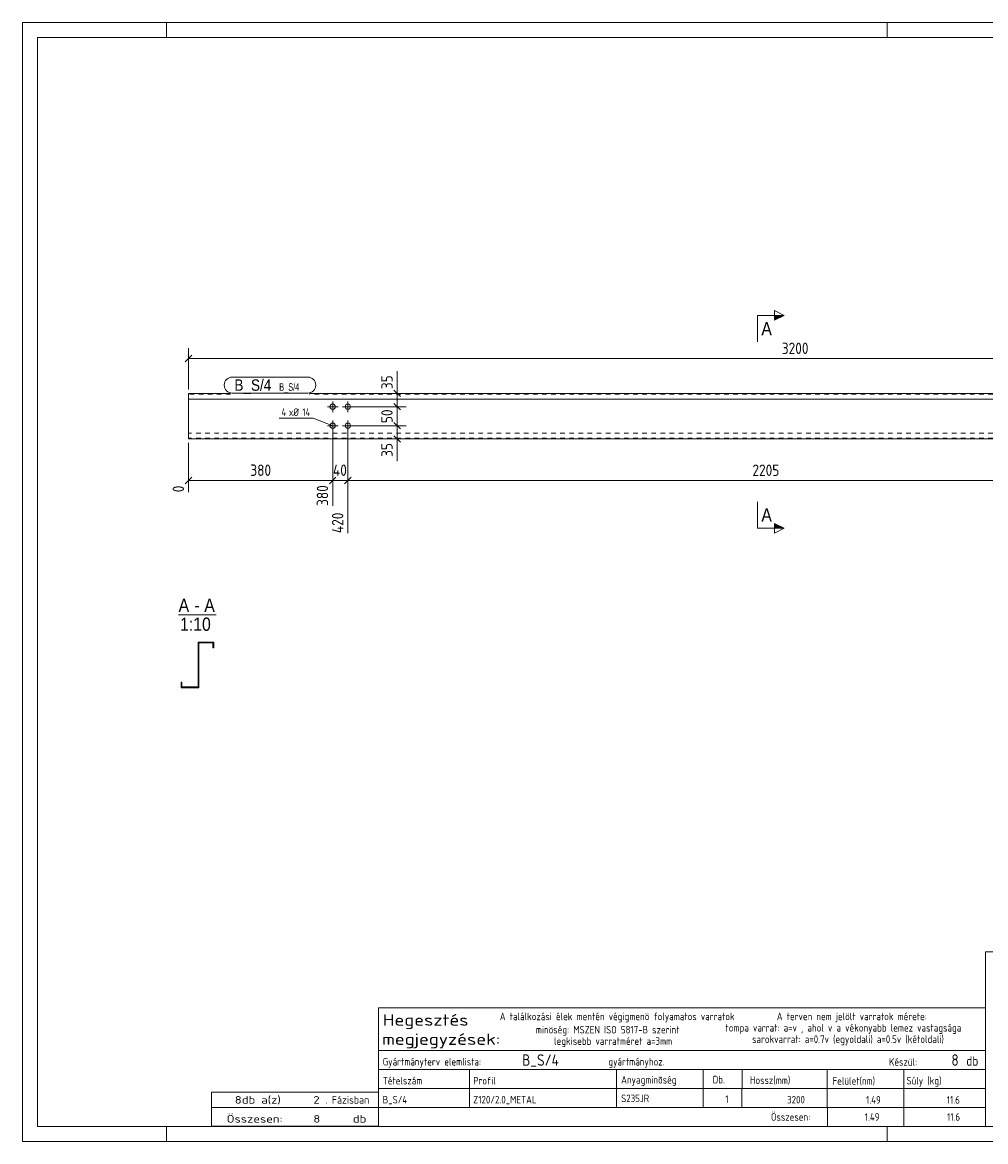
# Model space of a CAD drawing. Header units: millimetres. Extents: x 1 to 419, y 1 to 296.
# Tile 1 of 2: x 1 to 255, y 1 to 296. Entities that reach past the tile are written whole.
import ezdxf

# ---------------------------------------------------------------- set-up
doc = ezdxf.new("R2010")
doc.units = ezdxf.units.MM
doc.header["$LTSCALE"] = 0.6
doc.linetypes.add('XKITLINE00', pattern=[0])
doc.linetypes.add('XKITLINE02', pattern=[4, 2, -2])
for name, color, linetype, lineweight in [('Bolt', 7, 'Continuous', 0), ('BoltMark', 3, 'Continuous', 0), ('DrawingSheet', 5, 'Continuous', 0), ('OtherObjectType', 1, 'Continuous', 0), ('Part', 2, 'Continuous', 0), ('PartMark', 3, 'Continuous', 0), ('Section', 6, 'Continuous', 0), ('Z-DIMENSIONS', 1, 'Continuous', 0)]:
    doc.layers.add(name, color=color, linetype=linetype, lineweight=lineweight)
doc.styles.add('ARIAL', font='ARIAL.TTF')
doc.styles.add('ISOCPEUR', font='ISOCPEUR.TTF')
doc.styles.add('ROMSIM', font='ARIAL.TTF')

msp = doc.modelspace()

# ---------------------------------------------------------------- hatches: boundary and pattern name
at = {"layer": 'Section'}
for points in [[(199.3, 218.77), (201.8, 218.77), (199.3, 217.52)], [(199.3, 163.9), (201.8, 162.65), (199.3, 162.65)]]:
    msp.add_hatch(color=6, dxfattribs=at).paths.add_polyline_path(points, flags=17)

# ---------------------------------------------------------------- linework, layer by layer
at = {"layer": 'Bolt', "color": 3, "linetype": 'XKITLINE00', "lineweight": 0}
for p, q in [((82.8, 193.29), (82.8, 196.09)), ((86.8, 193.29), (86.8, 196.09)), ((84.2, 194.69), (81.4, 194.69)), ((88.2, 194.69), (85.4, 194.69)), ((84.2, 189.69), (81.4, 189.69)), ((82.8, 188.29), (82.8, 191.09)), ((88.2, 189.69), (85.4, 189.69)), ((86.8, 188.29), (86.8, 191.09))]:
    msp.add_line(p, q, dxfattribs=at)
for centre in [(82.8, 194.69), (86.8, 194.69), (82.8, 189.69), (86.8, 189.69)]:
    msp.add_circle(centre, 0.7, dxfattribs=at)
at = {"layer": 'BoltMark', "color": 4, "linetype": 'XKITLINE00', "lineweight": 0}
for p in [(68.69, 191.66), (82.8, 189.69)]:
    msp.add_line(p, (77.62, 191.66), dxfattribs=at)
at = {"layer": 'DrawingSheet', "color": 2, "linetype": 'XKITLINE00', "lineweight": 0}
for p, q in [((419, 296), (1, 296)), ((1, 296), (1, 1)), ((39, 292), (39, 296)), ((229, 292), (229, 296)), ((39, 1), (39, 5)), ((229, 1), (229, 5)), ((1, 1), (419, 1))]:
    msp.add_line(p, q, dxfattribs=at)
at = {"layer": 'DrawingSheet', "color": 3, "linetype": 'XKITLINE00', "lineweight": 0}
for p, q in [((415, 292), (5, 292)), ((5, 292), (5, 5)), ((5, 5), (415, 5))]:
    msp.add_line(p, q, dxfattribs=at)
at = {"layer": 'OtherObjectType', "color": 6, "linetype": 'XKITLINE00', "lineweight": 0}
msp.add_line((42.19, 139.88), (52.07, 139.88), dxfattribs=at)
at = {"layer": 'OtherObjectType', "color": 7, "linetype": 'XKITLINE00', "lineweight": 0}
for p, q in [((254.84, 51.05), (254.84, 6.75)), ((254.84, 51.05), (415, 51.05)), ((94.84, 25), (94.84, 36.25)), ((94.84, 36.25), (254.84, 36.25)), ((254.84, 36.25), (254.84, 25)), ((94.84, 25), (254.84, 25)), ((94.84, 25), (254.84, 25)), ((94.84, 25), (94.84, 20)), ((254.84, 25), (254.84, 20)), ((94.84, 20), (254.84, 20)), ((94.84, 20), (94.84, 15)), ((118.84, 20), (118.84, 15)), ((157.61, 15), (157.61, 20)), ((180.5, 20), (180.5, 15)), ((190.7, 20), (190.7, 15.12)), ((213.15, 20), (213.15, 15)), ((233.33, 20), (233.33, 15)), ((254.84, 20), (254.84, 15)), ((94.84, 15), (254.84, 15)), ((94.84, 15), (94.84, 10)), ((118.84, 15), (118.84, 10)), ((157.61, 10), (157.61, 15)), ((180.5, 15), (180.5, 10)), ((190.67, 15), (190.67, 10)), ((213.18, 15), (213.18, 10)), ((233.33, 15), (233.33, 10)), ((254.84, 15), (254.84, 10)), ((50.84, 10), (50.84, 14)), ((50.84, 14), (94.84, 14)), ((94.84, 10), (94.84, 14)), ((50.84, 10), (94.84, 10)), ((50.85, 5.02), (50.84, 9.99)), ((50.84, 9.98), (94.74, 9.98)), ((94.84, 10), (254.84, 10)), ((94.84, 10), (94.84, 5)), ((213.19, 10), (213.19, 5)), ((233.31, 10), (233.31, 5)), ((254.84, 10), (254.84, 5)), ((50.89, 5.03), (94.79, 5.03)), ((94.84, 5), (254.84, 5))]:
    msp.add_line(p, q, dxfattribs=at)
at = {"layer": 'Part', "color": 2, "linetype": 'XKITLINE00', "lineweight": 0}
for p, q in [((44.8, 198.2), (44.8, 186.2)), ((55.9, 198.2), (44.8, 198.2)), ((364.8, 198.2), (76.65, 198.2)), ((364.8, 196.7), (44.8, 196.7)), ((364.8, 186.2), (44.8, 186.2)), ((47.33, 120.83), (47.33, 132.63)), ((47.33, 132.63), (51.43, 132.63)), ((51.23, 132.43), (47.53, 132.43)), ((47.53, 132.43), (47.53, 120.63)), ((51.23, 131.13), (51.23, 132.43)), ((51.43, 131.13), (51.23, 131.13)), ((51.43, 132.63), (51.43, 131.13)), ((42.83, 120.63), (42.83, 122.13)), ((42.83, 122.13), (43.03, 122.13)), ((43.03, 122.13), (43.03, 120.83)), ((47.53, 120.63), (42.83, 120.63)), ((43.03, 120.83), (47.33, 120.83))]:
    msp.add_line(p, q, dxfattribs=at)
at = {"layer": 'Part', "color": 7, "linetype": 'XKITLINE02', "lineweight": 0}
for p, q in [((55.9, 198), (44.8, 198)), ((364.8, 198), (76.65, 198)), ((364.8, 187.7), (44.8, 187.7)), ((364.8, 186.4), (44.8, 186.4))]:
    msp.add_line(p, q, dxfattribs=at)
at = {"layer": 'Part', "color": 11, "linetype": 'XKITLINE00', "lineweight": 0}
for p, q in [((47.53, 130.66), (47.33, 130.46)), ((49.5, 132.63), (49.3, 132.43)), ((49.5, 132.63), (49.5, 132.63)), ((51.43, 132.63), (51.23, 132.43)), ((47.53, 128.73), (47.33, 128.53)), ((47.53, 124.86), (47.33, 124.66)), ((47.53, 122.93), (47.33, 122.73)), ((43.49, 120.83), (43.29, 120.63)), ((45.42, 120.83), (45.22, 120.63))]:
    msp.add_line(p, q, dxfattribs=at)
at = {"layer": 'PartMark', "color": 7, "linetype": 'XKITLINE00', "lineweight": 0}
for p, q in [((56.3, 202.5), (76.25, 202.5)), ((56.3, 198.3), (76.25, 198.3))]:
    msp.add_line(p, q, dxfattribs=at)
for centre, start, end in [((56.3, 200.4), 90, 270), ((76.25, 200.4), 270, 90)]:
    msp.add_arc(centre, 2.1, start, end, dxfattribs=at)
at = {"layer": 'Section', "color": 6, "linetype": 'XKITLINE00', "lineweight": 0}
for p, q in [((194.8, 218.77), (194.8, 211.77)), ((194.8, 218.77), (201.8, 218.77)), ((199.3, 217.52), (199.3, 220.02)), ((199.3, 220.02), (201.8, 218.77)), ((201.8, 218.77), (199.3, 217.52)), ((194.8, 162.65), (194.8, 169.65)), ((194.8, 162.65), (201.8, 162.65)), ((201.8, 162.65), (199.3, 163.9)), ((199.3, 163.9), (199.3, 161.4)), ((201.8, 162.65), (199.3, 161.4))]:
    msp.add_line(p, q, dxfattribs=at)
at = {"layer": 'Z-DIMENSIONS', "color": 7, "linetype": 'XKITLINE00', "lineweight": 0}
for p, q in [((44.8, 199.2), (44.8, 210.1)), ((45.65, 208.25), (43.95, 206.55)), ((44.8, 207.4), (364.8, 207.4)), ((99.8, 198.2), (99.8, 204.06)), ((99.8, 198.2), (99.8, 204.06)), ((87.8, 198.2), (102.2, 198.2)), ((98.95, 199.05), (100.65, 197.35)), ((99.8, 194.69), (99.8, 198.2)), ((98.95, 195.54), (100.65, 193.84)), ((98.95, 195.54), (100.65, 193.84)), ((87.8, 194.69), (102.2, 194.69)), ((87.8, 194.69), (102.2, 194.69)), ((99.8, 189.69), (99.8, 194.69)), ((87.8, 189.69), (102.2, 189.69)), ((87.8, 189.69), (102.2, 189.69)), ((98.95, 190.54), (100.65, 188.84)), ((99.2, 190.29), (100.65, 188.84)), ((99.8, 186.2), (99.8, 189.69)), ((82.8, 188.69), (82.8, 180.06)), ((82.8, 188.69), (82.8, 168.55)), ((86.8, 188.69), (86.8, 161.39)), ((86.8, 188.69), (86.8, 180.06)), ((87.8, 186.2), (102.2, 186.2)), ((98.95, 187.05), (100.65, 185.35)), ((99.8, 186.2), (99.8, 180.34)), ((99.8, 186.2), (99.8, 180.34)), ((44.8, 185.2), (44.8, 172.16)), ((45.65, 176.11), (43.95, 174.41)), ((44.8, 175.26), (82.8, 175.26)), ((83.4, 175.86), (81.95, 174.41)), ((83.65, 176.11), (82.1, 174.56)), ((82.8, 175.86), (82.8, 168.55)), ((82.8, 175.26), (86.8, 175.26)), ((87.65, 176.11), (85.95, 174.41)), ((87.65, 176.11), (85.95, 174.41)), ((86.8, 175.86), (86.8, 161.39)), ((86.8, 175.26), (307.3, 175.26))]:
    msp.add_line(p, q, dxfattribs=at)
at = {"layer": 'Z-DIMENSIONS', "color": 3}
for p in [(44.8, 207.4), (99.8, 198.2), (99.8, 194.69), (99.8, 194.69), (99.8, 189.69), (99.8, 189.69), (99.8, 186.2), (44.8, 175.26), (82.8, 175.26), (82.8, 175.26), (86.8, 175.26), (86.8, 175.26)]:
    msp.add_point(p, dxfattribs=at)

# ---------------------------------------------------------------- texts
at = {"layer": 'BoltMark', "color": 4, "style": 'ISOCPEUR', "width": 0.85}
for s, p in [('4', (69.29, 192.26)), ('xØ', (71.26, 192.26)), ('14', (74.78, 192.26))]:
    msp.add_text(s, height=2, dxfattribs=at).set_placement(p)
at = {"layer": 'OtherObjectType', "color": 6, "style": 'ARIAL', "width": 0.85}
for s, p in [('A', (42.19, 140.63)), ('-', (46.35, 140.63)), ('A', (48.95, 140.63)), ('1:10', (42.58, 135.63))]:
    msp.add_text(s, height=3.5, dxfattribs=at).set_placement(p)
at = {"layer": 'OtherObjectType', "color": 7, "style": 'ISOCPEUR'}
for s, height, width, p in [('Hegesztés', 3, 1.19, (95.99, 31.56)), ('A találkozási élek mentén végigmenö folyamatos varratok', 2, 0.85, (126.84, 33)), ('A terven nem jelölt varratok mérete:', 2, 0.85, (199.86, 33)), ('megjegyzések:', 3, 1.19, (95.84, 26.5)), ('minöség: MSZEN ISO 5817-B szerint', 2, 0.85, (136.34, 29.5)), ('tompa varrat: a=v , ahol v a vékonyabb lemez vastagsága', 2, 0.85, (186.34, 30)), ('legkisebb varratméret a=3mm', 2, 0.85, (141.16, 26.5)), ('sarokvarrat: a=0.7v (egyoldali) a=0.5v (kétoldali)', 2, 0.85, (193.34, 27)), ('db', 2.5, 0.85, (249.84, 21)), ('Gyártmányterv elemlista:                               gyártmányhoz.', 2, 0.85, (95.99, 21.06)), ('Készül:', 2, 0.85, (229.47, 21)), ('Tételszám', 2, 0.85, (95.99, 16.06)), ('Profil', 2, 0.85, (119.84, 16.06)), ('Anyagminõség', 2, 0.85, (158.83, 16.29)), ('Db.', 2, 0.85, (182.96, 16.35)), ('Hossz(mm)', 2, 0.85, (192.78, 16.2)), ('Felület(nm)', 2, 0.85, (214.56, 16)), ('Súly (kg)', 2, 0.85, (234.05, 16.06)), ('8', 2, 1.211571, (56.99, 11)), ('db a(z)', 2, 1.211571, (58.84, 11)), ('2', 2, 1.211571, (77.7, 11)), ('. Fázisban', 2, 0.935, (80.84, 11)), ('Összesen:', 2, 0.85, (198.33, 6.5)), ('Összesen:            db', 2, 1.211571, (54.84, 6)), ('8', 2, 1.211571, (77.7, 6))]:
    msp.add_text(s, height=height, dxfattribs=dict(at, width=width)).set_placement(p)
at = {"layer": 'OtherObjectType', "color": 5, "style": 'ISOCPEUR', "width": 0.85}
for s, height, p in [('B_S/4', 3, (132.74, 21)), ('8', 3, (245.89, 21)), ('B_S/4', 2, (95.99, 11.06)), ('Z120/2.0_METAL', 2, (119.84, 11.06)), ('S235JR', 2, (158.83, 11.4)), ('1', 2, (186.28, 11.17)), ('3200', 2, (202.58, 11.06)), ('1.49', 2, (223.4, 11)), ('11.6', 2, (244.68, 11)), ('1.49', 2, (223.06, 6.5)), ('11.6', 2, (244.75, 6.5))]:
    msp.add_text(s, height=height, dxfattribs=at).set_placement(p)
at = {"layer": 'PartMark', "color": 3, "style": 'ARIAL', "width": 0.85}
msp.add_text('B_S/4', height=3, dxfattribs=at).set_placement((56.9, 198.9))
at = {"layer": 'PartMark', "color": 1, "style": 'ROMSIM', "width": 0.6375}
msp.add_text('B_S/4', height=2, dxfattribs=at).set_placement((68.7, 198.9))
at = {"layer": 'Section', "color": 6, "style": 'ARIAL', "width": 0.85}
for p in [(195.8, 213.52), (195.8, 164.4)]:
    msp.add_text('A', height=3.5, dxfattribs=at).set_placement(p)
at = {"layer": 'Z-DIMENSIONS', "color": 3, "style": 'ISOCPEUR', "width": 0.85}
for s, p in [('3200', (201.19, 208.6)), ('380', (61.09, 176.46)), ('40', (82.87, 176.46)), ('2205', (193.44, 176.46))]:
    msp.add_text(s, height=3, dxfattribs=at).set_placement(p)
for s, p in [('35', (98.6, 199.33)), ('50', (98.6, 190.38)), ('35', (98.6, 181.47)), ('380', (81.6, 168.55)), ('0', (43.6, 172.16)), ('420', (85.6, 161.39))]:
    msp.add_text(s, height=3, rotation=90.0002, dxfattribs=at).set_placement(p)

doc.saveas('drawing.dxf')
